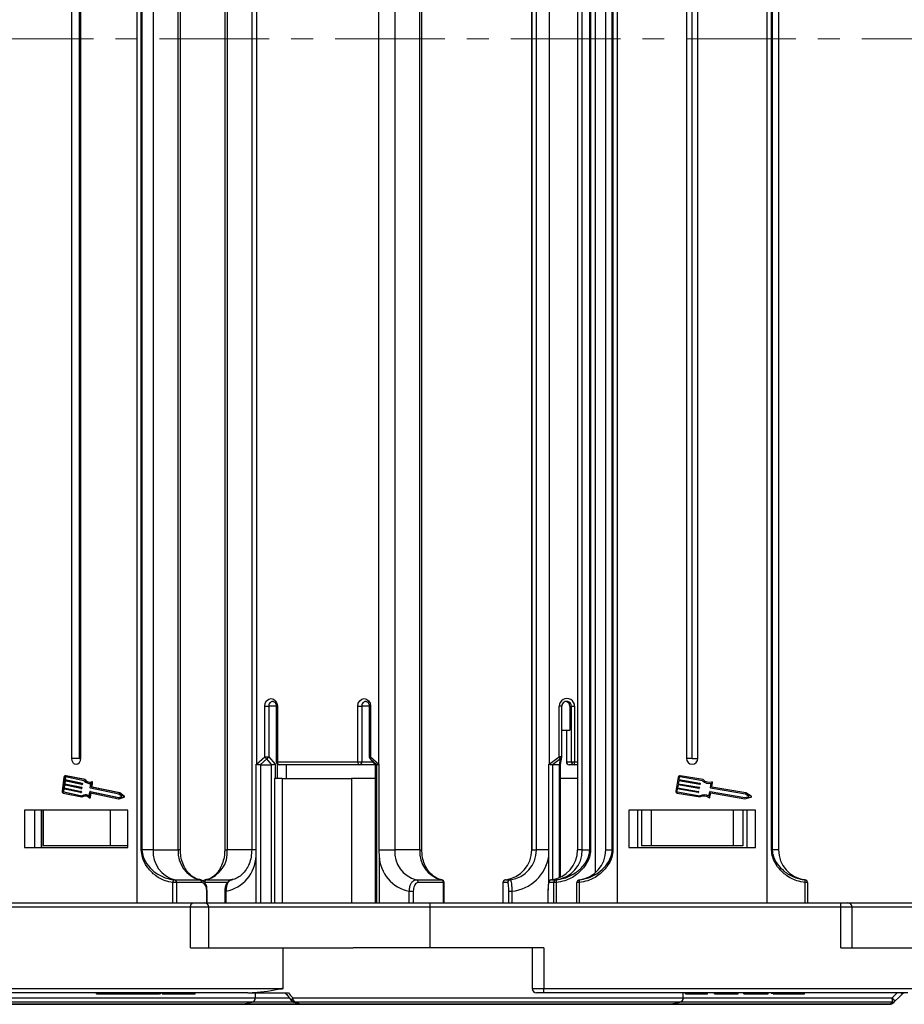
# Model space of a CAD drawing. Header units: millimetres. Extents: x -608 to 1473, y -502 to 956.
# Tile 8 of 52: x 227 to 380, y -182 to -11. Entities that reach past the tile are written whole.
import ezdxf

# ---------------------------------------------------------------- set-up
doc = ezdxf.new("R2010")
doc.units = ezdxf.units.MM
doc.linetypes.add('CENTERX2', pattern=[20.32, 12.7, -2.54, 2.54, -2.54])

msp = doc.modelspace()

# ---------------------------------------------------------------- linework, layer by layer
at = {"color": 7, "linetype": 'Continuous', "lineweight": 25}
for p, q in [((246.995, -14.22), (246.995, 135.78)), ((330.339, 135.78), (330.339, -14.22)), ((356.339, -14.22), (356.339, 135.78)), ((326.471, 130.576), (326.471, -14.22)), ((247.713, -14.22), (247.713, 126.584)), ((247.829, 126.584), (247.829, -14.22)), ((249.783, 126.584), (249.783, -14.22)), ((254.12, -14.22), (254.12, 126.584)), ((254.489, -14.22), (254.489, 126.584)), ((262.187, 126.584), (262.187, -14.22)), ((262.625, 126.584), (262.625, -14.22)), ((266.868, 126.584), (266.868, -14.22)), ((291.711, 126.584), (291.711, -14.22)), ((296.048, -14.22), (296.048, 126.584)), ((296.417, -14.22), (296.417, 126.584)), ((315.463, 126.584), (315.463, -14.22)), ((315.475, 126.584), (315.475, -14.22)), ((316.299, -14.22), (316.299, 126.584)), ((323.427, 126.584), (323.427, -14.22)), ((323.439, 126.584), (323.439, -14.22)), ((324.263, -14.22), (324.263, 126.584)), ((325.575, -14.22), (325.575, 126.584)), ((325.694, 126.584), (325.694, -14.22)), ((328.339, -14.22), (328.339, 126.584)), ((329.46, -14.22), (329.46, 126.584)), ((329.575, 126.584), (329.575, -14.22)), ((357.103, -14.22), (357.103, 126.584)), ((357.218, 126.584), (357.218, -14.22)), ((358.339, 126.584), (358.339, -14.22)), ((267.712, 111.672), (267.712, -14.22)), ((288.923, -14.22), (288.923, 111.672)), ((318.506, 111.672), (318.506, -14.22)), ((235.573, 110.68), (235.573, -14.22)), ((236.967, -14.22), (236.967, 110.68)), ((237.205, -14.22), (237.205, 110.68)), ((342.339, 110.68), (342.339, -14.22)), ((343.339, -14.22), (343.339, 110.68)), ((344.339, -14.22), (344.339, 110.68)), ((235.573, -14.22), (235.573, -139.12)), ((236.967, -139.12), (236.967, -14.22)), ((237.205, -139.12), (237.205, -14.22)), ((246.995, -164.22), (246.995, -14.22)), ((247.713, -155.024), (247.713, -14.22)), ((247.829, -14.22), (247.829, -155.024)), ((249.783, -14.22), (249.783, -155.024)), ((254.12, -155.024), (254.12, -14.22)), ((254.489, -155.024), (254.489, -14.22)), ((262.187, -14.22), (262.187, -155.024)), ((262.625, -14.22), (262.625, -155.024)), ((266.868, -14.22), (266.868, -155.024)), ((267.712, -14.22), (267.712, -140.113)), ((288.923, -140.113), (288.923, -14.22)), ((291.711, -14.22), (291.711, -155.024)), ((296.048, -155.024), (296.048, -14.22)), ((296.417, -155.024), (296.417, -14.22)), ((315.463, -14.22), (315.463, -155.024)), ((315.475, -14.22), (315.475, -155.024)), ((316.299, -155.024), (316.299, -14.22)), ((318.506, -14.22), (318.506, -140.113)), ((323.427, -14.22), (323.427, -155.024)), ((323.439, -14.22), (323.439, -155.024)), ((324.263, -155.024), (324.263, -14.22)), ((325.575, -155.024), (325.575, -14.22)), ((325.694, -14.22), (325.694, -155.024)), ((326.471, -14.22), (326.471, -159.017)), ((328.339, -155.024), (328.339, -14.22)), ((329.46, -155.024), (329.46, -14.22)), ((329.575, -14.22), (329.575, -155.024)), ((330.339, -14.22), (330.339, -164.22)), ((342.339, -14.22), (342.339, -139.12)), ((343.339, -139.12), (343.339, -14.22)), ((344.339, -139.12), (344.339, -14.22)), ((356.339, -164.22), (356.339, -14.22)), ((357.103, -155.024), (357.103, -14.22)), ((357.218, -14.22), (357.218, -155.024)), ((358.339, -14.22), (358.339, -155.024)), ((269.139, -138.843), (269.139, -130.07)), ((269.139, -130.07), (269.837, -130.07)), ((269.837, -130.07), (269.837, -138.843)), ((271.131, -130.07), (271.131, -139.72)), ((271.342, -130.07), (271.342, -139.72)), ((285.292, -139.72), (285.292, -130.07)), ((285.292, -130.07), (285.99, -130.07)), ((285.99, -130.07), (285.99, -139.72)), ((287.284, -130.07), (287.284, -138.843)), ((287.495, -130.07), (287.495, -138.843)), ((320.246, -138.843), (320.246, -130.07)), ((320.691, -138.843), (320.691, -130.07)), ((322.103, -130.07), (322.377, -130.07)), ((322.103, -130.07), (322.103, -134.22)), ((322.377, -130.07), (322.929, -130.07)), ((322.377, -139.72), (322.377, -130.07)), ((322.929, -130.07), (322.929, -139.72)), ((320.691, -134.22), (322.103, -134.22)), ((321.499, -134.22), (321.499, -139.72)), ((236.967, -139.12), (235.573, -139.12)), ((236.967, -139.12), (237.205, -139.12)), ((267.675, -155.024), (267.675, -140.138)), ((267.712, -140.113), (269.139, -138.843)), ((269.497, -139.197), (268.343, -140.223)), ((269.139, -138.843), (269.837, -138.843)), ((270.358, -140.221), (269.497, -139.197)), ((269.837, -138.843), (270.935, -140.151)), ((271.282, -140.078), (271.282, -142.62)), ((271.342, -139.72), (285.292, -139.72)), ((285.292, -139.72), (285.99, -139.72)), ((287.402, -139.165), (288.291, -140.224)), ((288.589, -140.223), (287.434, -139.197)), ((287.434, -139.197), (288.295, -140.221)), ((287.495, -138.843), (288.923, -140.113)), ((288.96, -140.138), (288.96, -155.024)), ((318.461, -155.024), (318.461, -140.138)), ((318.506, -140.113), (320.246, -138.843)), ((320.472, -139.197), (319.066, -140.223)), ((320.309, -140.221), (320.472, -139.197)), ((320.485, -140.173), (320.684, -138.922)), ((320.485, -159.723), (320.485, -140.169)), ((321.499, -139.72), (322.377, -139.72)), ((322.377, -139.72), (322.929, -139.72)), ((343.339, -139.12), (342.339, -139.12)), ((343.339, -139.12), (344.339, -139.12)), ((268.42, -140.22), (270.313, -140.22)), ((268.42, -140.22), (268.42, -164.22)), ((270.313, -164.22), (270.313, -140.22)), ((285.582, -140.22), (271.631, -140.22)), ((272.831, -140.22), (272.831, -142.62)), ((288.288, -140.22), (285.582, -140.22)), ((288.29, -140.219), (288.29, -164.22)), ((288.295, -140.221), (288.298, -140.219)), ((288.301, -140.22), (288.575, -140.22)), ((288.301, -140.22), (288.301, -164.22)), ((288.575, -164.22), (288.575, -140.22)), ((320.282, -140.22), (319.116, -140.22)), ((322.874, -140.22), (321.995, -140.22)), ((323.427, -140.22), (322.874, -140.22)), ((234.281, -142.379), (233.945, -144.792)), ((234.361, -143.017), (234.291, -143.519)), ((234.291, -143.519), (237.263, -144.142)), ((234.291, -143.519), (234.407, -143.519)), ((237.333, -143.639), (234.361, -143.017)), ((234.445, -142.414), (234.389, -142.816)), ((234.389, -142.816), (237.361, -143.438)), ((234.389, -142.816), (234.505, -142.816)), ((234.473, -143.04), (234.407, -143.519)), ((234.407, -143.519), (237.379, -144.142)), ((234.445, -142.414), (234.561, -142.414)), ((234.561, -142.414), (234.505, -142.816)), ((234.505, -142.816), (237.477, -143.438)), ((234.643, -142.125), (234.527, -142.125)), ((237.742, -143.001), (234.541, -142.33)), ((237.821, -142.81), (234.569, -142.129)), ((234.569, -142.129), (234.685, -142.129)), ((234.685, -142.129), (234.643, -142.125)), ((237.936, -142.81), (234.685, -142.129)), ((237.361, -143.438), (237.477, -143.438)), ((237.395, -143.497), (237.381, -143.597)), ((237.381, -143.597), (237.497, -143.597)), ((237.395, -143.497), (237.511, -143.497)), ((237.511, -143.497), (237.497, -143.597)), ((237.821, -142.81), (237.936, -142.81)), ((238.703, -143.468), (238.818, -143.468)), ((238.851, -144.215), (238.959, -143.439)), ((239.043, -144.049), (239.144, -143.322)), ((239.178, -143.202), (239.062, -143.202)), ((239.144, -143.322), (239.26, -143.322)), ((239.159, -144.049), (239.26, -143.322)), ((270.822, -142.62), (270.822, -164.22)), ((272.136, -142.62), (270.822, -142.62)), ((272.136, -142.62), (272.136, -164.22)), ((272.136, -142.62), (284.21, -142.62)), ((284.21, -142.62), (284.21, -164.22)), ((288.29, -142.62), (284.21, -142.62)), ((323.427, -142.62), (320.485, -142.62)), ((340.897, -142.379), (340.485, -144.792)), ((340.995, -143.017), (340.909, -143.519)), ((340.909, -143.519), (344.552, -144.142)), ((344.638, -143.639), (340.995, -143.017)), ((341.098, -142.414), (341.029, -142.816)), ((341.029, -142.816), (344.672, -143.438)), ((345.139, -143.001), (341.216, -142.33)), ((345.236, -142.81), (341.25, -142.129)), ((344.714, -143.497), (344.697, -143.597)), ((346.499, -144.215), (346.631, -143.439)), ((346.734, -144.049), (346.858, -143.322)), ((234.165, -144.424), (234.109, -144.826)), ((234.109, -144.826), (234.225, -144.826)), ((234.149, -145.145), (237.401, -145.825)), ((237.137, -145.046), (234.165, -144.424)), ((234.177, -144.944), (237.377, -145.614)), ((234.177, -144.944), (234.293, -144.944)), ((234.263, -143.72), (234.193, -144.223)), ((234.193, -144.223), (237.165, -144.845)), ((234.193, -144.223), (234.309, -144.223)), ((234.277, -144.447), (234.225, -144.826)), ((237.235, -144.343), (234.263, -143.72)), ((234.293, -144.944), (237.41, -145.596)), ((234.375, -143.744), (234.309, -144.223)), ((234.309, -144.223), (237.281, -144.845)), ((237.144, -145.047), (237.26, -145.047)), ((237.165, -144.845), (237.281, -144.845)), ((237.199, -144.904), (237.185, -145.004)), ((237.185, -145.004), (237.301, -145.004)), ((237.199, -144.904), (237.315, -144.904)), ((237.242, -144.343), (237.358, -144.343)), ((237.263, -144.142), (237.379, -144.142)), ((237.297, -144.2), (237.283, -144.301)), ((237.283, -144.301), (237.399, -144.301)), ((237.297, -144.2), (237.413, -144.2)), ((237.315, -144.904), (237.301, -145.004)), ((237.34, -143.64), (237.456, -143.64)), ((237.413, -144.2), (237.399, -144.301)), ((238.645, -145.696), (238.753, -144.919)), ((238.788, -145.882), (238.896, -145.104)), ((238.91, -144.877), (238.794, -144.877)), ((238.801, -144.877), (243.741, -145.912)), ((238.801, -144.877), (238.917, -144.877)), ((243.825, -145.309), (238.885, -144.274)), ((238.896, -145.104), (243.746, -146.12)), ((238.903, -145.882), (239.008, -145.128)), ((238.91, -144.877), (238.917, -144.877)), ((238.917, -144.877), (243.789, -145.898)), ((239.043, -144.049), (239.159, -144.049)), ((243.886, -145.115), (239.077, -144.108)), ((239.077, -144.108), (239.193, -144.108)), ((244.002, -145.115), (239.193, -144.108)), ((244.362, -145.731), (243.825, -145.309)), ((244.616, -145.689), (243.886, -145.115)), ((243.886, -145.115), (244.002, -145.115)), ((244.732, -145.689), (244.002, -145.115)), ((340.755, -144.424), (340.686, -144.826)), ((340.735, -145.145), (344.721, -145.825)), ((344.398, -145.046), (340.755, -144.424)), ((340.769, -144.944), (344.692, -145.614)), ((340.875, -143.72), (340.789, -144.223)), ((340.789, -144.223), (344.432, -144.845)), ((344.518, -144.343), (340.875, -143.72)), ((344.474, -144.904), (344.457, -145.004)), ((344.594, -144.2), (344.577, -144.301)), ((346.246, -145.696), (346.379, -144.919)), ((346.421, -145.882), (346.554, -145.104)), ((346.437, -144.877), (352.492, -145.912)), ((352.595, -145.309), (346.54, -144.274)), ((346.554, -145.104), (352.499, -146.12)), ((352.671, -145.115), (346.776, -144.108)), ((353.254, -145.731), (352.595, -145.309)), ((353.566, -145.689), (352.671, -145.115)), ((237.401, -145.825), (237.516, -145.825)), ((238.061, -145.467), (237.945, -145.467)), ((238.706, -145.966), (238.821, -145.966)), ((238.788, -145.882), (238.903, -145.882)), ((243.741, -145.912), (244.362, -145.731)), ((243.746, -146.12), (244.591, -145.874)), ((243.746, -146.12), (243.862, -146.12)), ((243.862, -146.12), (244.706, -145.874)), ((244.591, -145.874), (244.706, -145.874)), ((244.616, -145.689), (244.732, -145.689)), ((352.492, -145.912), (353.254, -145.731)), ((352.499, -146.12), (353.534, -145.874)), ((245.363, -148.12), (227.415, -148.12)), ((227.415, -148.12), (227.415, -154.62)), ((229.15, -148.12), (229.15, -154.62)), ((230.316, -148.12), (230.316, -154.62)), ((230.374, -148.12), (230.374, -154.62)), ((230.695, -148.12), (230.695, -154.32)), ((242.311, -148.12), (242.311, -154.32)), ((245.303, -148.12), (245.303, -154.32)), ((245.363, -154.62), (245.363, -148.12)), ((354.339, -148.12), (332.339, -148.12)), ((332.339, -148.12), (332.339, -154.62)), ((333.839, -148.12), (333.839, -154.62)), ((333.839, -148.12), (333.839, -154.62)), ((334.539, -148.12), (334.539, -154.32)), ((336.22, -148.12), (336.22, -154.32)), ((350.458, -148.12), (350.458, -154.32)), ((352.139, -148.12), (352.139, -154.32)), ((352.839, -148.12), (352.839, -154.62)), ((354.339, -154.62), (354.339, -148.12)), ((227.415, -154.62), (245.363, -154.62)), ((242.311, -154.32), (230.695, -154.32)), ((245.303, -154.32), (242.311, -154.32)), ((247.713, -155.024), (247.829, -155.024)), ((249.783, -155.024), (247.829, -155.024)), ((249.783, -155.024), (254.12, -155.024)), ((288.96, -155.024), (291.711, -155.024)), ((296.048, -155.024), (291.711, -155.024)), ((315.475, -155.024), (315.463, -155.024)), ((315.475, -155.024), (316.299, -155.024)), ((318.461, -155.024), (316.299, -155.024)), ((323.427, -155.024), (323.439, -155.024)), ((324.263, -155.024), (323.439, -155.024)), ((324.263, -155.024), (325.575, -155.024)), ((325.694, -155.024), (325.575, -155.024)), ((328.339, -155.024), (329.46, -155.024)), ((329.46, -155.024), (329.575, -155.024)), ((332.339, -154.62), (354.339, -154.62)), ((336.22, -154.32), (334.539, -154.32)), ((350.458, -154.32), (336.22, -154.32)), ((352.139, -154.32), (350.458, -154.32)), ((357.103, -155.024), (357.218, -155.024)), ((358.339, -155.024), (357.218, -155.024)), ((267.648, -164.22), (267.648, -156.078)), ((288.986, -156.078), (288.986, -164.22)), ((253.201, -164.22), (253.201, -160.684)), ((253.807, -160.684), (253.201, -160.684)), ((253.43, -160.189), (253.504, -160.185)), ((253.504, -160.185), (257.842, -160.185)), ((253.862, -160.681), (253.807, -160.684)), ((253.807, -160.684), (253.807, -164.22)), ((258.199, -160.681), (253.862, -160.681)), ((295.432, -160.185), (299.77, -160.185)), ((300.128, -160.681), (295.79, -160.681)), ((299.77, -160.185), (299.843, -160.189)), ((300.183, -160.684), (300.128, -160.681)), ((300.183, -164.22), (300.183, -160.684)), ((300.275, -164.22), (300.275, -160.684)), ((310.491, -160.684), (310.491, -164.22)), ((310.505, -160.681), (310.494, -160.684)), ((310.494, -160.684), (310.494, -164.22)), ((311.329, -160.681), (310.505, -160.681)), ((310.941, -160.185), (311.765, -160.185)), ((319.294, -160.681), (318.47, -160.681)), ((318.906, -160.185), (319.729, -160.185)), ((319.304, -160.684), (319.294, -160.681)), ((319.304, -164.22), (319.304, -160.684)), ((319.751, -160.684), (319.304, -160.684)), ((319.729, -160.185), (319.744, -160.189)), ((319.751, -160.684), (319.751, -164.22)), ((323.734, -160.684), (323.339, -160.684)), ((323.339, -164.22), (323.339, -160.684)), ((323.734, -160.684), (323.734, -164.22)), ((323.778, -160.185), (323.778, -160.189)), ((362.901, -160.189), (362.901, -160.185)), ((362.944, -164.22), (362.944, -160.684)), ((363.339, -160.684), (362.944, -160.684)), ((363.339, -160.684), (363.339, -164.22)), ((259.067, -164.22), (259.067, -162.19)), ((259.141, -162.19), (259.111, -161.694)), ((259.159, -164.22), (259.159, -162.19)), ((259.159, -162.19), (259.159, -162.19)), ((262.198, -162.19), (262.198, -164.22)), ((262.409, -162.19), (262.409, -164.22)), ((294.226, -162.19), (294.923, -162.19)), ((294.226, -164.22), (294.226, -162.19)), ((294.923, -162.19), (294.923, -164.22)), ((311.494, -162.19), (312.046, -162.19)), ((311.494, -164.22), (311.494, -162.19)), ((312.046, -162.19), (312.046, -164.22)), ((318.302, -162.19), (318.302, -164.22)), ((318.302, -162.19), (318.305, -162.19)), ((318.305, -162.19), (318.305, -164.22)), ((256.262, -164.97), (198.113, -164.97)), ((198.547, -164.22), (256.696, -164.22)), ((256.262, -172.02), (256.262, -164.97)), ((256.696, -164.22), (258.669, -164.22)), ((258.669, -164.22), (297.839, -164.22)), ((259.419, -172.02), (259.419, -164.97)), ((297.839, -164.97), (297.839, -164.22)), ((297.839, -164.22), (369.117, -164.22)), ((297.839, -172.02), (297.839, -164.97)), ((369.117, -164.97), (297.839, -164.97)), ((369.117, -164.97), (369.117, -164.22)), ((369.117, -164.22), (370.367, -164.22)), ((369.117, -172.02), (369.117, -164.97)), ((370.367, -164.22), (388.839, -164.22)), ((371.117, -172.02), (371.117, -164.97)), ((256.262, -172.02), (272.352, -172.02)), ((272.352, -179.103), (272.352, -172.02)), ((272.352, -172.02), (284.466, -172.02)), ((297.839, -172.02), (284.466, -172.02)), ((317.561, -172.02), (297.839, -172.02)), ((315.561, -172.02), (315.561, -179.07)), ((317.561, -172.02), (317.561, -179.07)), ((369.117, -172.02), (388.839, -172.02)), ((214.203, -179.07), (272.098, -179.07)), ((317.561, -179.07), (388.529, -179.07)), ((317.561, -179.82), (317.561, -179.07)), ((266.186, -179.82), (214.636, -179.82)), ((239.927, -180.02), (239.927, -179.82)), ((239.927, -180.02), (240.868, -180.02)), ((240.868, -180.02), (240.868, -179.82)), ((240.868, -180.02), (241.872, -180.02)), ((241.872, -180.02), (241.872, -179.82)), ((241.872, -180.02), (245.198, -180.02)), ((243.678, -180.045), (243.678, -180.02)), ((245.198, -180.02), (245.198, -179.82)), ((245.198, -180.02), (245.777, -180.02)), ((245.777, -180.02), (245.777, -179.82)), ((245.777, -180.02), (246.014, -180.02)), ((246.014, -180.02), (246.014, -179.82)), ((246.014, -180.02), (246.955, -180.02)), ((246.955, -180.02), (246.955, -179.82)), ((246.955, -180.02), (249.847, -180.02)), ((249.847, -180.02), (249.847, -179.82)), ((249.847, -180.02), (250.873, -180.02)), ((251.003, -179.82), (251.003, -180.045)), ((251.343, -180.02), (251.343, -179.82)), ((252.238, -180.02), (252.238, -179.82)), ((256.351, -180.02), (256.351, -179.82)), ((257.051, -180.045), (257.051, -179.82)), ((266.186, -179.82), (273.24, -179.82)), ((267.533, -180.705), (267.533, -179.82)), ((317.561, -179.82), (316.311, -179.82)), ((380.75, -179.82), (317.561, -179.82)), ((341.798, -180.705), (341.798, -179.82)), ((342.148, -180.02), (342.148, -179.82)), ((342.148, -180.02), (343.302, -180.02)), ((343.302, -180.02), (343.302, -179.82)), ((343.458, -180.02), (343.458, -179.82)), ((344.076, -180.02), (344.076, -179.82)), ((344.84, -180.02), (344.84, -179.82)), ((344.84, -180.02), (345.994, -180.02)), ((345.994, -180.02), (345.994, -179.82)), ((347.225, -180.02), (347.225, -179.82)), ((347.225, -180.02), (351.302, -180.02)), ((351.302, -180.02), (351.302, -179.82)), ((352.302, -180.02), (352.302, -179.82)), ((352.302, -180.02), (353.455, -180.02)), ((353.455, -180.02), (353.455, -179.82)), ((353.455, -180.02), (356.532, -180.02)), ((356.532, -180.02), (356.532, -179.82)), ((357.148, -180.02), (357.148, -179.82)), ((357.416, -180.02), (357.416, -179.82)), ((358.721, -180.02), (358.721, -179.82)), ((359.986, -180.02), (359.986, -179.82)), ((362.84, -180.02), (362.84, -179.82)), ((378.023, -180.705), (378.924, -179.82)), ((264.959, -181.82), (185.27, -181.82)), ((275.763, -181.82), (264.959, -181.82)), ((265.106, -181.806), (266.93, -181.441)), ((274.199, -181.42), (275.565, -181.787)), ((339.224, -181.82), (275.763, -181.82)), ((377.692, -181.82), (339.224, -181.82)), ((339.371, -181.806), (341.195, -181.441))]:
    msp.add_line(p, q, dxfattribs=at)
at = {"color": 1, "linetype": 'CENTERX2', "lineweight": 13, "ltscale": 1.5}
msp.add_line((1245.277, -14.22), (130.05, -14.22), dxfattribs=at)
at = {"color": 8, "linetype": 'Continuous', "lineweight": 25}
for p, q in [((271.131, -130.07), (269.837, -130.07)), ((271.342, -130.07), (271.131, -130.07)), ((287.284, -130.07), (285.99, -130.07)), ((287.495, -130.07), (287.284, -130.07)), ((320.691, -130.07), (320.246, -130.07)), ((270.935, -140.151), (270.935, -142.62)), ((271.342, -139.72), (271.131, -139.72)), ((285.99, -139.72), (287.868, -139.72)), ((287.495, -138.843), (287.284, -138.843)), ((320.691, -138.843), (320.246, -138.843)), ((322.929, -139.72), (323.427, -139.72)), ((319.116, -140.22), (319.116, -160.154)), ((320.282, -159.814), (320.282, -140.22)), ((254.489, -155.024), (254.12, -155.024)), ((262.187, -155.024), (262.625, -155.024)), ((266.868, -155.024), (262.625, -155.024)), ((267.675, -155.024), (266.868, -155.024)), ((296.048, -155.024), (296.417, -155.024)), ((318.429, -160.646), (318.429, -156.078)), ((262.66, -160.681), (258.722, -160.681)), ((259.064, -160.185), (263.497, -160.185)), ((300.275, -160.684), (300.183, -160.684)), ((310.494, -160.684), (310.491, -160.684)), ((259.067, -162.19), (259.159, -162.19)), ((262.198, -162.19), (262.409, -162.19)), ((259.419, -164.97), (256.262, -164.97)), ((297.839, -164.97), (259.419, -164.97)), ((371.117, -164.97), (369.117, -164.97)), ((388.839, -164.97), (371.117, -164.97)), ((315.561, -179.07), (317.561, -179.07)), ((182.712, -180.705), (267.533, -180.705)), ((267.533, -180.705), (273.358, -180.705)), ((273.993, -180.705), (341.798, -180.705)), ((341.798, -180.705), (378.023, -180.705)), ((266.93, -181.441), (183.272, -181.441)), ((185.134, -181.806), (265.106, -181.806)), ((265.106, -181.806), (275.616, -181.806)), ((274.217, -181.441), (266.93, -181.441)), ((341.195, -181.441), (274.319, -181.441)), ((275.685, -181.806), (339.371, -181.806)), ((339.371, -181.806), (377.684, -181.806)), ((378.05, -181.441), (341.195, -181.441))]:
    msp.add_line(p, q, dxfattribs=at)
at = {"color": 7, "linetype": 'Continuous', "lineweight": 25, "flags": 128}
for points in [[(269.139, -130.07), (269.223, -129.554), (269.462, -129.116), (269.819, -128.823), (270.241, -128.72), (270.662, -128.823), (271.02, -129.116), (271.258, -129.554), (271.342, -130.07)], [(285.292, -130.07), (285.376, -129.554), (285.615, -129.116), (285.972, -128.823), (286.394, -128.72), (286.815, -128.823), (287.173, -129.116), (287.411, -129.554), (287.495, -130.07)], [(235.573, -139.12), (235.635, -139.503), (235.812, -139.827), (236.077, -140.044), (236.389, -140.12), (236.701, -140.044), (236.966, -139.827), (237.143, -139.503), (237.205, -139.12)], [(271.342, -139.72), (271.348, -139.818), (271.364, -139.912), (271.391, -139.998), (271.427, -140.074), (271.471, -140.136), (271.521, -140.182), (271.575, -140.211), (271.631, -140.22)], [(285.292, -139.72), (285.298, -139.818), (285.315, -139.912), (285.341, -139.998), (285.377, -140.074), (285.421, -140.136), (285.471, -140.182), (285.525, -140.211), (285.582, -140.22)], [(238.956, -143.459), (238.912, -143.464), (238.818, -143.468)], [(239.144, -143.322), (239.145, -143.296), (239.141, -143.271), (239.132, -143.248), (239.118, -143.228), (239.101, -143.214), (239.081, -143.205), (239.06, -143.202), (239.04, -143.206)], [(238.658, -145.948), (238.676, -145.96), (238.697, -145.966), (238.717, -145.965), (238.738, -145.959), (238.756, -145.946), (238.771, -145.928), (238.782, -145.906), (238.788, -145.882)], [(256.262, -164.97), (256.271, -164.824), (256.295, -164.683), (256.336, -164.554), (256.389, -164.44), (256.455, -164.347), (256.53, -164.277), (256.612, -164.235), (256.696, -164.22)], [(379.783, -180.04), (379.185, -180.638), (378.587, -181.236)], [(380.155, -179.82), (380.155, -179.824), (380.156, -179.827), (380.157, -179.83), (380.157, -179.832), (380.158, -179.834), (380.158, -179.836), (380.158, -179.836), (380.158, -179.837)], [(377.684, -181.806), (377.685, -181.809), (377.686, -181.812), (377.687, -181.815), (377.688, -181.817), (377.689, -181.818), (377.69, -181.819), (377.691, -181.82), (377.692, -181.82)]]:
    msp.add_lwpolyline(points, dxfattribs=at)
at = {"color": 8, "linetype": 'Continuous', "lineweight": 25, "flags": 128}
for points in [[(287.402, -139.165), (287.403, -139.167), (287.434, -139.197)], [(273.825, -181.189), (273.804, -181.152), (273.796, -181.087), (273.812, -181.005), (273.851, -180.912), (273.912, -180.811), (273.993, -180.705)]]:
    msp.add_lwpolyline(points, dxfattribs=at)
at = {"color": 8, "linetype": 'Continuous', "lineweight": 25}
for centre, radius, start, end in [((270.604, -129.988), 0.772, 95.42144, 186.08973), ((286.757, -129.988), 0.772, 95.42144, 186.08973), ((320.313, -138.855), 0.377, 294.92685, 349.7374), ((310.99, -160.68), 0.495, 119.84764, 180.5216), ((272.975, -179.883), 0.184, 159.98018, 214.46987)]:
    msp.add_arc(centre, radius, start, end, dxfattribs=at)
at = {"color": 7, "linetype": 'Continuous', "lineweight": 25}
for centre, radius, start, end in [((321.587, -130.064), 1.342, 359.72068, 180.27932), ((321.533, -130.066), 0.845, 359.72003, 180.27997), ((321.255, -130.068), 0.848, 359.84716, 80.45577), ((268.534, -139.625), 0.956, 210.68066, 216.1139), ((269.984, -138.347), 0.979, 210.45082, 240.20705), ((269.195, -138.567), 0.699, 295.64552, 336.68763), ((271.631, -139.72), 0.5, 180, 270), ((285.53, -139.762), 0.461, 276.38231, 5.20124), ((287.784, -138.843), 0.5, 180, 220.0352), ((287.778, -139.074), 0.365, 140.78343, 199.6972), ((289.613, -140.523), 0.803, 149.27378, 155.36932), ((314.135, -143.265), 5.39, 34.81271, 35.79781), ((317.953, -140.563), 2.866, 28.4687, 36.87375), ((320.191, -138.843), 0.5, 350.93241, 0), ((321.997, -139.722), 0.498, 179.82654, 269.82578), ((322.876, -139.722), 0.499, 179.82822, 269.82581), ((321.75, -139.844), 1.186, 341.48706, 5.97502), ((343.339, -139.12), 1, 180, 0), ((234.541, -142.388), 0.26, 83.86664, 178.05664), ((234.532, -142.417), 0.0868, 83.88233, 178.04727), ((234.664, -142.425), 0.104, 127.4606, 173.64324), ((237.338, -143.596), 0.0434, 263.8604, 358.05905), ((237.345, -143.486), 0.0508, 348.0774, 71.97964), ((237.452, -143.595), 0.0446, 274.56064, 357.36406), ((237.461, -143.486), 0.0508, 348.06656, 71.99048), ((238.709, -142.222), 1.242, 218.8116, 281.62034), ((238.704, -142.167), 1.093, 216.08769, 287.91745), ((238.851, -142.119), 1.147, 217.08, 265.45546), ((239.167, -143.298), 0.0958, 345.52993, 83.54975), ((341.198, -142.431), 0.306, 80.30687, 170.30687), ((341.198, -142.431), 0.102, 80.30687, 170.30687), ((344.647, -143.589), 0.051, 260.30687, 350.30687), ((344.664, -143.488), 0.051, 350.30687, 80.30687), ((346.317, -141.748), 1.719, 226.74758, 280.54353), ((346.317, -141.748), 1.515, 224.48921, 285.82188), ((346.758, -143.304), 0.102, 350.30687, 105.82188), ((234.243, -144.855), 0.305, 168.05573, 251.98262), ((234.208, -144.847), 0.102, 168.05344, 251.98643), ((234.324, -144.847), 0.102, 168.05344, 251.98643), ((237.142, -145.003), 0.0434, 263.87341, 358.02844), ((237.149, -144.893), 0.0508, 348.03906, 71.99622), ((237.24, -144.299), 0.0434, 263.89383, 358.02829), ((237.256, -145.002), 0.0446, 274.56904, 357.33485), ((237.247, -144.19), 0.0508, 348.0774, 71.97964), ((237.265, -144.893), 0.0508, 348.03906, 71.99622), ((237.354, -144.299), 0.0446, 274.5471, 357.35679), ((237.363, -144.19), 0.0508, 348.0774, 71.97964), ((238.796, -144.92), 0.0434, 83.84533, 178.07412), ((238.901, -144.226), 0.0508, 168.0295, 251.99322), ((239.093, -144.059), 0.0508, 168.0774, 251.97964), ((239.208, -144.059), 0.0508, 168.0774, 251.97964), ((340.786, -144.843), 0.306, 170.30687, 260.30687), ((340.786, -144.843), 0.102, 170.30687, 260.30687), ((344.406, -144.996), 0.051, 260.30687, 350.30687), ((344.423, -144.895), 0.051, 350.30687, 80.30687), ((344.526, -144.292), 0.051, 260.30687, 350.30687), ((344.544, -144.192), 0.051, 350.30687, 80.30687), ((346.429, -144.928), 0.051, 80.30687, 170.30687), ((346.549, -144.224), 0.051, 170.30687, 260.30687), ((346.784, -144.057), 0.051, 170.30687, 260.30687), ((237.947, -146.65), 1.182, 53.78917, 118.7824), ((237.948, -146.725), 1.053, 47.5832, 121.29344), ((238.067, -146.725), 1.055, 93.48284, 121.46446), ((238.054, -146.664), 1.197, 59.88449, 89.66515), ((238.814, -145.877), 0.0897, 274.8288, 357.08549), ((244.546, -145.774), 0.11, 293.90506, 50.23032), ((244.662, -145.774), 0.11, 293.90506, 50.23032), ((345.388, -147.186), 1.719, 60.07022, 113.86617), ((345.388, -147.186), 1.515, 54.79186, 116.12453), ((346.321, -145.864), 0.102, 234.79186, 350.30687), ((353.511, -145.775), 0.102, 283.32833, 57.28541), ((254.717, -155.388), 4.948, 175.78294, 255.80645), ((259.055, -155.388), 4.948, 175.78328, 255.80611), ((257.721, -155.449), 4.923, 285.83162, 4.94953), ((296.646, -155.388), 4.948, 175.78307, 255.80632), ((300.983, -155.388), 4.948, 175.78323, 255.80637), ((310.286, -155.037), 5.189, 277.25429, 0.14479), ((311.11, -155.037), 5.189, 277.25429, 0.14479), ((318.25, -155.037), 5.189, 277.25401, 0.14506), ((319.074, -155.037), 5.189, 277.2542, 0.14488), ((323.139, -155.024), 5.2, 277.05413, 0), ((363.539, -155.024), 5.2, 180, 262.94587), ((261.085, -155.753), 6.572, 281.62527, 357.16445), ((295.55, -155.753), 6.572, 182.83552, 258.37491), ((311.327, -155.05), 7.176, 275.74335, 351.76572), ((253.781, -160.651), 0.581, 127.18951, 183.22129), ((253.31, -160.671), 0.497, 358.45666, 76.02158), ((253.388, -160.646), 0.476, 355.78283, 75.80486), ((257.725, -160.646), 0.476, 355.78589, 75.80407), ((259.193, -160.64), 0.473, 105.83382, 184.94944), ((295.316, -160.646), 0.476, 355.78283, 75.80486), ((299.653, -160.646), 0.476, 355.78413, 75.80356), ((299.732, -160.63), 0.455, 353.11534, 75.74777), ((299.775, -160.684), 0.5, 360, 80.97776), ((310.991, -160.684), 0.5, 120.41037, 180), ((311.004, -160.68), 0.499, 97.25744, 180.14187), ((311.828, -160.68), 0.499, 97.25631, 180.143), ((318.969, -160.68), 0.499, 97.25562, 180.14563), ((319.792, -160.68), 0.499, 97.25562, 180.14563), ((319.807, -160.687), 0.503, 97.1936, 179.61534), ((321.225, -160.416), 1.498, 171.29304, 190.31713), ((323.839, -160.681), 0.5, 97.05413, 180), ((323.839, -160.685), 0.499, 96.9666, 179.95043), ((324.468, -160.499), 0.756, 155.78619, 194.16765), ((362.839, -160.681), 0.5, 0, 82.94587), ((362.211, -160.499), 0.756, 345.83178, 24.21267), ((362.84, -160.685), 0.499, 0.04968, 83.03232), ((258.669, -164.97), 0.75, 0, 90), ((370.367, -164.97), 0.75, 0, 90), ((272.098, -180.079), 1.008, 75.41024, 89.96924), ((273.399, -179.07), 1.301, 180.01215, 181.79859), ((316.311, -179.07), 0.75, 180, 270), ((266.783, -180.705), 0.75, 281.30993, 0), ((274.398, -180.705), 0.75, 220.09253, 255.0166), ((274.763, -180.804), 0.777, 172.72499, 235.11444), ((341.048, -180.705), 0.75, 281.30993, 0), ((384.244, -180.844), 6.223, 178.72178, 185.50203), ((382.521, -176.487), 6.166, 223.16724, 230.36567), ((382.802, -176.644), 4.544, 224.34638, 228.36066), ((264.959, -181.07), 0.75, 270, 281.30993), ((274.295, -181.091), 0.35, 255.10155, 273.96987), ((275.763, -181.07), 0.75, 255.04657, 270), ((275.66, -181.456), 0.351, 255.13244, 274.1316), ((275.764, -181.599), 0.222, 249.11166, 269.8085), ((339.224, -181.07), 0.75, 270, 281.30993), ((377.722, -181.096), 0.71, 266.91788, 314.78326), ((377.692, -181.07), 0.75, 270, 315), ((378.087, -180.732), 0.71, 267.03133, 314.78241)]:
    msp.add_arc(centre, radius, start, end, dxfattribs=at)
for centre, major_axis, ratio, start_param, end_param in [((268.868, -141.145), (1.956, 0.59), 0.704898, 1.9778606, 2.0005808), ((290.079, -141.145), (1.997, -1.494), 0.0685133, 2.2159358, 2.2386561), ((318.286, -141.145), (1.952, 1.364), 0.3198437, 1.2408292, 1.2635495), ((268.227, -141.22), (0.773, 0.773), 0.8218828, 0.6879424, 0.766819), ((270.119, -141.22), (0.773, 0.773), 0.8218828, 0.6416392, 0.6879424), ((289.29, -141.22), (-0.997, 0.997), 0.0713967, 6.2119095, 6.2582128), ((289.564, -141.22), (-0.997, 0.997), 0.0713967, 6.133033, 6.2119095), ((318.319, -141.22), (0.948, 0.948), 0.3364684, 0.3245694, 0.403446), ((319.485, -141.22), (0.948, 0.948), 0.3364684, 0.2782662, 0.3245694), ((297.798, -178.76), (42.006, -41.13), 0.3184331, 4.4224891, 4.4429677)]:
    msp.add_ellipse(centre, major_axis=major_axis, ratio=ratio, start_param=start_param, end_param=end_param, dxfattribs=at)
for points, knots in [([(270.53, -129.227), (270.54, -129.225), (270.622, -129.208), (270.763, -129.275), (270.95, -129.445), (271.078, -129.688), (271.127, -129.91), (271.13, -130.039), (271.131, -130.07)], [0, 0, 0, 0, 0.0393121, 0.3146688, 0.531364, 0.7332737, 0.9354097, 1, 1, 1, 1]), ([(286.683, -129.227), (286.693, -129.225), (286.775, -129.208), (286.916, -129.275), (287.103, -129.445), (287.231, -129.688), (287.28, -129.91), (287.284, -130.039), (287.284, -130.07)], [0, 0, 0, 0, 0.0393142, 0.3146686, 0.5313636, 0.7332744, 0.9354096, 1, 1, 1, 1]), ([(267.762, -140.188), (267.751, -140.186), (267.732, -140.183), (267.707, -140.176), (267.689, -140.168), (267.679, -140.156), (267.675, -140.147), (267.675, -140.14), (267.675, -140.138)], [0, 0, 0, 0, 0.3120082, 0.5308935, 0.7513183, 0.8426019, 0.9348029, 1, 1, 1, 1]), ([(270.935, -140.151), (270.933, -140.151), (270.902, -140.16), (270.803, -140.186), (270.614, -140.221), (270.438, -140.221), (270.358, -140.221)], [0, 0, 0, 0, 0.0100763, 0.2295002, 0.6470014, 1, 1, 1, 1]), ([(288.96, -140.138), (288.96, -140.14), (288.96, -140.145), (288.958, -140.153), (288.952, -140.162), (288.934, -140.176), (288.91, -140.183), (288.89, -140.187), (288.883, -140.188)], [0, 0, 0, 0, 0.0449236, 0.1257297, 0.2065167, 0.3390428, 0.7568713, 1, 1, 1, 1]), ([(318.56, -140.188), (318.548, -140.186), (318.527, -140.183), (318.498, -140.176), (318.478, -140.168), (318.466, -140.156), (318.462, -140.147), (318.461, -140.14), (318.461, -140.138)], [0, 0, 0, 0, 0.3119931, 0.530828, 0.7513333, 0.8426098, 0.9347901, 1, 1, 1, 1]), ([(320.483, -140.173), (320.483, -140.175), (320.487, -140.192), (320.443, -140.221), (320.351, -140.221), (320.309, -140.221)], [0, 0, 0, 0, 0.0458123, 0.5628339, 1, 1, 1, 1]), ([(268.343, -140.223), (268.258, -140.226), (268.074, -140.232), (267.879, -140.207), (267.777, -140.191), (267.762, -140.188)], [0, 0, 0, 0, 0.4210415, 0.915761, 1, 1, 1, 1]), ([(288.883, -140.188), (288.834, -140.198), (288.708, -140.222), (288.623, -140.233), (288.593, -140.224), (288.589, -140.223)], [0, 0, 0, 0, 0.3574756, 0.9219708, 1, 1, 1, 1]), ([(319.066, -140.223), (319.005, -140.226), (318.872, -140.232), (318.687, -140.207), (318.576, -140.191), (318.56, -140.188)], [0, 0, 0, 0, 0.4210283, 0.9157523, 1, 1, 1, 1]), ([(253.201, -160.684), (252.739, -160.598), (251.585, -160.382), (249.993, -159.451), (248.667, -158.006), (247.863, -156.495), (247.756, -155.446), (247.713, -155.024)], [0, 0, 0, 0, 0.1717586, 0.4284861, 0.6465018, 0.8576675, 1, 1, 1, 1]), ([(247.829, -155.024), (247.88, -155.432), (248.004, -156.445), (248.89, -157.844), (250.267, -159.14), (251.805, -159.886), (252.921, -160.132), (253.372, -160.182), (253.43, -160.189)], [0, 0, 0, 0, 0.1442722, 0.3583691, 0.5770625, 0.8312307, 0.9783718, 1, 1, 1, 1]), ([(258.06, -160.208), (257.935, -160.189), (257.534, -160.129), (256.87, -159.857), (256.085, -159.269), (255.393, -158.42), (254.862, -157.343), (254.544, -156.184), (254.506, -155.392), (254.489, -155.024)], [0, 0, 0, 0, 0.0728758, 0.233331, 0.3860656, 0.5488349, 0.7074027, 0.8641637, 1, 1, 1, 1]), ([(262.187, -155.024), (262.181, -155.23), (262.165, -155.855), (261.978, -156.879), (261.563, -157.992), (260.984, -158.921), (260.297, -159.613), (259.563, -160.063), (259.079, -160.16), (258.836, -160.209)], [0, 0, 0, 0, 0.075366, 0.2289588, 0.3821447, 0.5347899, 0.6876576, 0.8431025, 1, 1, 1, 1]), ([(266.868, -155.024), (266.863, -155.227), (266.846, -155.849), (266.65, -156.87), (266.212, -157.983), (265.597, -158.916), (264.859, -159.615), (264.076, -160.062), (263.551, -160.16), (263.298, -160.208)], [0, 0, 0, 0, 0.0752168, 0.2301799, 0.3849407, 0.539443, 0.6946506, 0.8528218, 1, 1, 1, 1]), ([(267.648, -156.078), (267.649, -156.063), (267.666, -155.713), (267.671, -155.361), (267.675, -155.024)], [0, 0, 0, 0, 0.0418173, 1, 1, 1, 1]), ([(288.96, -155.024), (288.964, -155.361), (288.968, -155.713), (288.985, -156.063), (288.986, -156.078)], [0, 0, 0, 0, 0.9581831, 1, 1, 1, 1]), ([(298.864, -159.827), (298.813, -159.806), (298.501, -159.676), (297.941, -159.18), (297.262, -158.33), (296.751, -157.233), (296.463, -156.104), (296.431, -155.352), (296.417, -155.024)], [0, 0, 0, 0, 0.0388297, 0.2337296, 0.4414038, 0.6441417, 0.8447667, 1, 1, 1, 1]), ([(318.429, -156.078), (318.43, -156.063), (318.451, -155.713), (318.456, -155.361), (318.461, -155.024)], [0, 0, 0, 0, 0.0418171, 1, 1, 1, 1]), ([(319.744, -160.189), (320.207, -160.116), (321.368, -159.932), (323.015, -159.135), (324.454, -157.845), (325.389, -156.445), (325.521, -155.432), (325.575, -155.024)], [0, 0, 0, 0, 0.1686992, 0.4228881, 0.6416003, 0.8557161, 1, 1, 1, 1]), ([(325.694, -155.024), (325.647, -155.446), (325.531, -156.495), (324.661, -158.006), (323.225, -159.451), (321.5, -160.382), (320.251, -160.598), (319.751, -160.684)], [0, 0, 0, 0, 0.1423329, 0.3534992, 0.5715144, 0.8282429, 1, 1, 1, 1]), ([(329.575, -155.024), (329.53, -155.446), (329.416, -156.495), (328.56, -158.006), (327.149, -159.451), (325.454, -160.382), (324.227, -160.598), (323.734, -160.684)], [0, 0, 0, 0, 0.1423325, 0.3534988, 0.5715136, 0.8282417, 1, 1, 1, 1]), ([(323.778, -160.189), (324.229, -160.116), (325.358, -159.932), (326.961, -159.135), (328.364, -157.845), (329.278, -156.445), (329.408, -155.432), (329.46, -155.024)], [0, 0, 0, 0, 0.1686994, 0.4228874, 0.6416001, 0.8557156, 1, 1, 1, 1]), ([(362.944, -160.684), (362.452, -160.598), (361.224, -160.382), (359.53, -159.451), (358.118, -158.006), (357.263, -156.495), (357.149, -155.446), (357.103, -155.024)], [0, 0, 0, 0, 0.17175827, 0.42848639, 0.64650118, 0.85766751, 1, 1, 1, 1]), ([(357.218, -155.024), (357.27, -155.432), (357.4, -156.445), (358.314, -157.844), (359.716, -159.14), (361.269, -159.886), (362.39, -160.132), (362.842, -160.182), (362.901, -160.189)], [0, 0, 0, 0, 0.144272, 0.3583691, 0.5770626, 0.8312297, 0.9783707, 1, 1, 1, 1]), ([(259.111, -161.694), (259.11, -161.672), (259.096, -161.394), (258.898, -160.929), (258.548, -160.453), (258.143, -160.2), (257.886, -160.204), (257.792, -160.206)], [0, 0, 0, 0, 0.0264019, 0.3359105, 0.6244752, 0.8628916, 1, 1, 1, 1]), ([(259.067, -162.19), (259.062, -162.076), (259.051, -161.793), (258.946, -161.368), (258.749, -160.988), (258.49, -160.731), (258.296, -160.698), (258.199, -160.681)], [0, 0, 0, 0, 0.1452315, 0.3604009, 0.5741416, 0.7870542, 1, 1, 1, 1]), ([(258.934, -160.223), (258.88, -160.225), (258.667, -160.232), (258.452, -160.35), (258.34, -160.488), (258.334, -160.495)], [0, 0, 0, 0, 0.2426732, 0.9614175, 1, 1, 1, 1]), ([(263.566, -160.194), (263.54, -160.19), (263.364, -160.162), (263.037, -160.302), (262.658, -160.616), (262.367, -161.13), (262.201, -161.694), (262.217, -162.069), (262.222, -162.19)], [0, 0, 0, 0, 0.031295, 0.2183328, 0.4063, 0.6270875, 0.8790694, 1, 1, 1, 1]), ([(263.516, -160.185), (263.387, -160.207), (263.13, -160.251), (262.795, -160.593), (262.547, -161.097), (262.419, -161.662), (262.412, -162.038), (262.409, -162.19)], [0, 0, 0, 0, 0.2132163, 0.4262458, 0.6399026, 0.8548899, 1, 1, 1, 1]), ([(294.226, -162.19), (294.243, -161.964), (294.278, -161.511), (294.495, -160.907), (294.803, -160.454), (295.136, -160.218), (295.349, -160.194), (295.432, -160.185)], [0, 0, 0, 0, 0.21599551, 0.43201377, 0.64792186, 0.86290046, 1, 1, 1, 1]), ([(295.79, -160.681), (295.728, -160.688), (295.568, -160.706), (295.325, -160.884), (295.103, -161.225), (294.952, -161.679), (294.932, -162.02), (294.923, -162.19)], [0, 0, 0, 0, 0.1369152, 0.3517123, 0.5676368, 0.7838231, 1, 1, 1, 1]), ([(299.843, -160.189), (299.555, -160.121), (298.878, -159.961), (298.268, -159.413), (297.918, -159.099)], [0, 0, 0, 0, 0.4255129, 1, 1, 1, 1]), ([(310.938, -160.192), (310.922, -160.192), (310.852, -160.191), (310.791, -160.226), (310.745, -160.253)], [0, 0, 0, 0, 0.232723, 1, 1, 1, 1]), ([(311.494, -162.19), (311.493, -162.076), (311.491, -161.793), (311.471, -161.368), (311.433, -160.988), (311.384, -160.731), (311.347, -160.698), (311.329, -160.681)], [0, 0, 0, 0, 0.1452306, 0.3603971, 0.5741347, 0.7870517, 1, 1, 1, 1]), ([(311.765, -160.185), (311.79, -160.207), (311.841, -160.251), (311.919, -160.593), (311.985, -161.097), (312.029, -161.662), (312.041, -162.038), (312.046, -162.19)], [0, 0, 0, 0, 0.2132203, 0.4262476, 0.6399026, 0.8548893, 1, 1, 1, 1]), ([(318.899, -160.197), (318.863, -160.199), (318.771, -160.206), (318.648, -160.282), (318.546, -160.384), (318.478, -160.497), (318.424, -160.639), (318.374, -160.865), (318.329, -161.279), (318.303, -161.78), (318.304, -162.085), (318.305, -162.19)], [0, 0, 0, 0, 0.04007007, 0.103274, 0.16030067, 0.21794456, 0.29011778, 0.43280561, 0.67373673, 0.88763534, 1, 1, 1, 1]), ([(318.47, -160.681), (318.458, -160.688), (318.427, -160.706), (318.381, -160.884), (318.339, -161.225), (318.31, -161.679), (318.307, -162.02), (318.305, -162.19)], [0, 0, 0, 0, 0.1369155, 0.3517126, 0.5676338, 0.7838202, 1, 1, 1, 1]), ([(266.186, -179.82), (266.538, -179.81), (268.376, -179.753), (270.434, -179.398), (272.099, -179.111)], [0, 0, 0, 0, 0.1910647, 1, 1, 1, 1]), ([(272.099, -179.111), (272.127, -179.107), (272.182, -179.1), (272.255, -179.098), (272.311, -179.099), (272.34, -179.102), (272.352, -179.103)], [0, 0, 0, 0, 0.3366044, 0.6542081, 0.8622601, 1, 1, 1, 1]), ([(251.343, -180.02), (251.485, -180.02), (251.74, -180.02), (252.086, -180.02), (252.238, -180.02)], [0, 0, 0, 0, 0.5595575, 1, 1, 1, 1]), ([(252.238, -180.02), (252.627, -180.02), (253.405, -180.02), (254.705, -180.02), (255.7, -180.02), (256.134, -180.02), (256.351, -180.02)], [0, 0, 0, 0, 0.2798254, 0.5586392, 0.778988, 1, 1, 1, 1]), ([(256.351, -180.02), (256.605, -180.02), (257.006, -180.02), (256.978, -180.02), (256.968, -180.02)], [0, 0, 0, 0, 0.6339852, 1, 1, 1, 1]), ([(272.598, -179.831), (272.608, -179.833), (272.656, -179.844), (272.747, -179.897), (272.824, -179.99), (272.85, -180.022)], [0, 0, 0, 0, 0.1412735, 0.7093594, 1, 1, 1, 1]), ([(272.823, -179.987), (272.906, -180.087), (273.237, -180.488), (273.573, -180.888), (273.825, -181.188)], [0, 0, 0, 0, 0.2500417, 1, 1, 1, 1]), ([(343.302, -180.02), (343.307, -180.02), (343.318, -180.02), (343.415, -180.02), (343.458, -180.02)], [0, 0, 0, 0, 0.5609963, 1, 1, 1, 1]), ([(343.458, -180.02), (343.498, -180.02), (343.578, -180.02), (343.79, -180.02), (343.968, -180.02), (344.076, -180.02)], [0, 0, 0, 0, 0.2807457, 0.5609386, 1, 1, 1, 1]), ([(344.076, -180.02), (344.215, -180.02), (344.424, -180.02), (344.654, -180.02), (344.844, -180.02), (344.842, -180.02), (344.84, -180.02)], [0, 0, 0, 0, 0.2493941, 0.3744254, 0.4994547, 1, 1, 1, 1]), ([(357.416, -180.02), (357.593, -180.02), (357.91, -180.02), (358.473, -180.02), (358.721, -180.02)], [0, 0, 0, 0, 0.559957, 1, 1, 1, 1]), ([(358.721, -180.02), (358.951, -180.02), (359.362, -180.02), (359.795, -180.02), (359.986, -180.02)], [0, 0, 0, 0, 0.5595682, 1, 1, 1, 1]), ([(359.986, -180.02), (360.433, -180.02), (361.325, -180.02), (362.318, -180.02), (362.784, -180.02), (362.821, -180.02), (362.84, -180.02)], [0, 0, 0, 0, 0.2798272, 0.5586382, 0.7789885, 1, 1, 1, 1]), ([(380.158, -179.837), (380.1, -179.853), (379.96, -179.891), (379.848, -179.985), (379.783, -180.04)], [0, 0, 0, 0, 0.4157181, 1, 1, 1, 1]), ([(274.319, -181.441), (274.675, -181.536), (275.131, -181.658), (275.586, -181.779), (275.685, -181.806)], [0, 0, 0, 0, 0.7828259, 1, 1, 1, 1]), ([(377.684, -181.806), (377.768, -181.722), (377.89, -181.601), (378.012, -181.479), (378.05, -181.441)], [0, 0, 0, 0, 0.6855356, 1, 1, 1, 1]), ([(378.587, -181.236), (378.549, -181.274), (378.427, -181.396), (378.306, -181.517), (378.222, -181.601)], [0, 0, 0, 0, 0.3144767, 1, 1, 1, 1])]:
    msp.add_open_spline(points, degree=3, knots=knots, dxfattribs=at)

doc.saveas('drawing.dxf')
